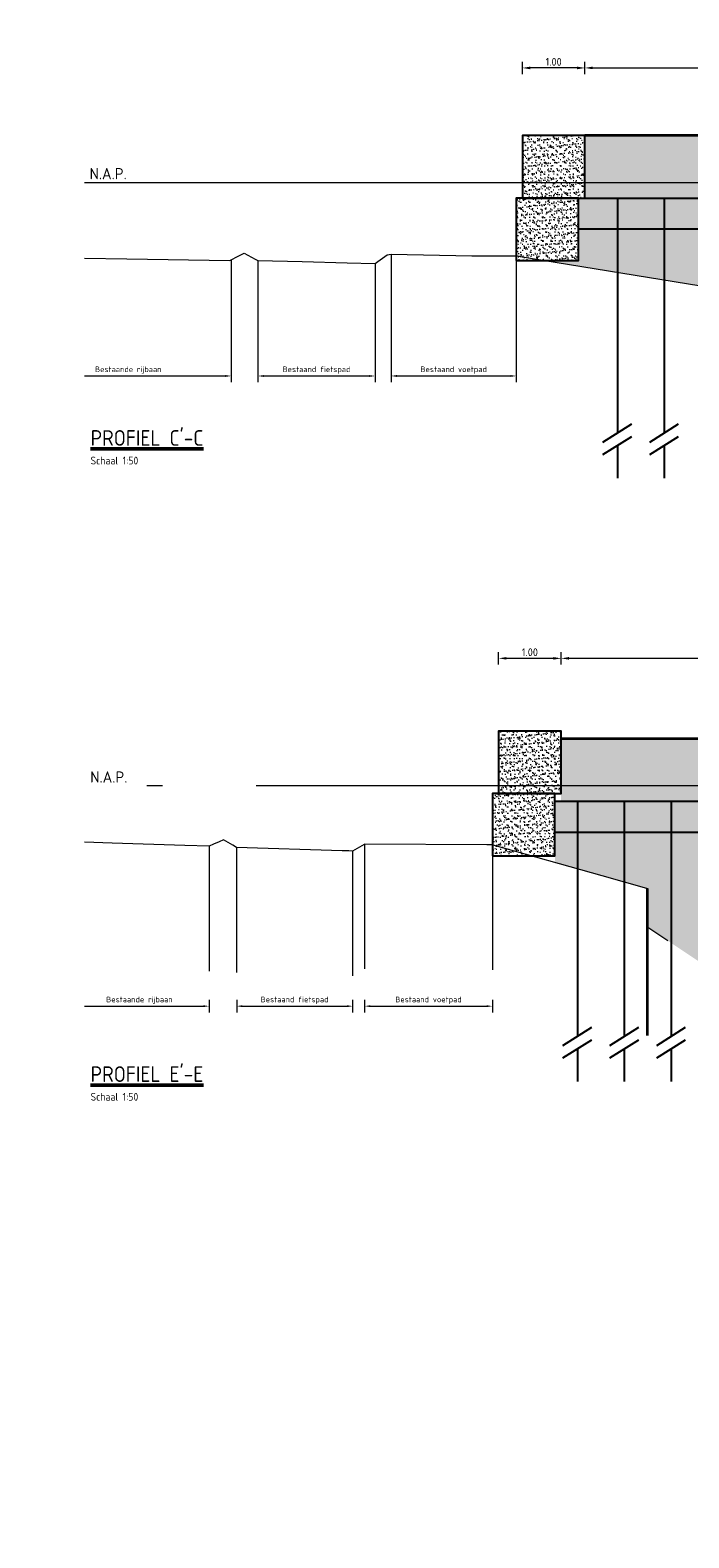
# Model space of a CAD drawing. Header units: metres. Extents: x -1 to 222837, y -2 to 853657.
# Tile 27 of 256: x 111449 to 111459, y 425608 to 425632. Entities that reach past the tile are written whole.
import ezdxf

# ---------------------------------------------------------------- set-up
doc = ezdxf.new("R2010")
doc.units = ezdxf.units.M
doc.header["$XCLIPFRAME"] = 0
doc.linetypes.add('1-1', pattern=[20, 10, -10])
doc.linetypes.add('AL-NAP_LIJN', pattern=[15.25, 12, -1.5, 0.25, -1.5])
for name, color, linetype in [('A-LEGENDA', 7, 'Continuous'), ('Verticale drainage', 4, 'Continuous'), ('X-REF', 7, 'Continuous')]:
    doc.layers.add(name, color=color, linetype=linetype)
for name, color, linetype, lineweight in [('A-TXT-T25', 7, 'Continuous', 25), ('A-TXT-T50', 4, 'Continuous', 50), ('B-ALG', 8, 'Continuous', 5), ('B-ALG_TXT', 8, 'Continuous', 5), ('B-WE-GW-MAAIVELD-GD', 93, 'Continuous', 18), ('B-WE-VH-VERHARDING_FUNDERING-A', 7, 'Continuous', 18), ('N-WE-AM-NAP-G', 7, 'AL-NAP_LIJN', 18), ('N-WE-AM-NAP-T25', 7, 'Continuous', 25), ('N-WE-GW-BERM-G', 90, 'Continuous', 35), ('N-WE-VH-VERHARDING_FUNDERING-A', 7, 'Continuous', 18)]:
    doc.layers.add(name, color=color, linetype=linetype, lineweight=lineweight)
doc.styles.add('NLCS-ISO-ANNOTATIEF-T25', font='NLCS-ISO.ttf', dxfattribs={"height": 2.5})
doc.styles.add('NLCS-ISO-M200-T25', font='NLCS-ISO.ttf', dxfattribs={"height": 0.5})
doc.styles.add('NLCS-ISO-M50-T18', font='NLCS-ISO.ttf')
doc.styles.add('NLCS-ISO-M50-T25', font='NLCS-ISO.ttf')
doc.styles.add('RPS_25', font='isocp.shx', dxfattribs={"height": 2.5})
doc.styles.add('RPS_50', font='isocp.shx', dxfattribs={"height": 5})
doc.dimstyles.new('NLCS-ANNOTATIEF-T25-PIJL', dxfattribs={"dimtxt": 2.5, "dimasz": 2.5, "dimexe": 2, "dimexo": 2, "dimgap": 0.7, "dimtad": 1, "dimzin": 0, "dimdsep": 46, "dimtxsty": 'NLCS-ISO-ANNOTATIEF-T25', "dimcen": 0, "dimdle": 2, "dimclrd": 256, "dimclre": 256, "dimclrt": 256, "dimadec": 5, "dimazin": 0, "dimtfac": 1, "dimtofl": 0, "dimtmove": 1, "dimatfit": 0, "dimfxl": 2, "dimfxlon": 1, "dimtfillclr": 254, "dimtolj": 1, "dimtzin": 0, "dimlwd": 18, "dimlwe": 18, "dimarcsym": 0})
doc.dimstyles.new('NLCS-M50-T18-PIJL-X_L2_H5', dxfattribs={"dimscale": 0.05, "dimtxt": 1.8, "dimasz": 1.8, "dimexe": 2, "dimexo": 2, "dimgap": 0.7, "dimtad": 1, "dimzin": 0, "dimdsep": 46, "dimtxsty": 'NLCS-ISO-M50-T18', "dimcen": 0, "dimdle": 2, "dimclrd": 256, "dimclre": 256, "dimclrt": 256, "dimadec": 5, "dimazin": 0, "dimtfac": 1, "dimtofl": 0, "dimtmove": 1, "dimatfit": 0, "dimfxl": 2, "dimfxlon": 1, "dimtfillclr": 254, "dimtolj": 1, "dimtzin": 0, "dimlwd": 18, "dimlwe": 18, "dimarcsym": 0})
doc.dimstyles.new('NLCS-M50-T25-PIJL-X_L2_H5', dxfattribs={"dimscale": 0.05, "dimtxt": 2.5, "dimasz": 2.5, "dimexe": 2, "dimexo": 2, "dimgap": 0.7, "dimtad": 1, "dimzin": 0, "dimdsep": 46, "dimtxsty": 'NLCS-ISO-M50-T25', "dimcen": 0, "dimdle": 2, "dimclrd": 256, "dimclre": 256, "dimclrt": 256, "dimadec": 5, "dimazin": 0, "dimtfac": 1, "dimtofl": 0, "dimtmove": 1, "dimatfit": 0, "dimfxl": 2, "dimfxlon": 1, "dimtfillclr": 254, "dimtolj": 1, "dimtzin": 0, "dimlwd": 18, "dimlwe": 18, "dimarcsym": 0})
picture_1 = doc.add_image_def('image1.ecw', size_in_pixel=(400001, 250001))
picture_2 = doc.add_image_def('image2.ecw', size_in_pixel=(120000, 80000))
pattern_1 = [(37.5, (3.62139, -0.65441), (-0.003149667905, 0.09634118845), [0, -0.076, 0, -0.085, 0, -0.08125]), (7.5, (3.62139, -0.65441), (0.088488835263, 0.14110730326), [0, -0.041, 0, -0.0685, 0, -0.02625]), (327.5, (3.55989, -0.65441), (0.155707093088, 0.000282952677), [0, -0.025, 0, -0.09, 0, -0.1175]), (317.5, (3.55989, -0.65441), (0.15030633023, 0.043883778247), [0, -0.0125, 0, -0.059, 0, -0.0675])]
pattern_2 = [(37.5, (-20.34989, -20.957335), (-0.003149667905, 0.09634118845), [0, -0.076, 0, -0.085, 0, -0.08125]), (7.5, (-20.34989, -20.95733), (0.088488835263, 0.14110730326), [0, -0.041, 0, -0.0685, 0, -0.02625]), (327.5, (-20.41139, -20.957335), (0.155707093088, 0.000282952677), [0, -0.025, 0, -0.09, 0, -0.1175]), (317.5, (-20.41139, -20.95733), (0.15030633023, 0.043883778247), [0, -0.0125, 0, -0.059, 0, -0.0675])]

# ---------------------------------------------------------------- blocks, each defined once
blk = doc.blocks.new('ALG_ONDERSCHRIFT')
at = {"layer": 'A-TXT-T25', "style": 'RPS_25'}
for tag, p in [('ONDERSCHRIFT-SUBREGEL1', (2, -13)), ('ONDERSCHRIFT-SUBREGEL2', (2, -17.5))]:
    blk.add_attdef(tag, p, '', height=2.5, dxfattribs=at)
at = {"layer": 'A-TXT-T50', "style": 'RPS_50'}
blk.add_attdef('%%UONDERSCHRIFT-TITEL', (2, -7), '', height=5, dxfattribs=at)
blk = doc.blocks.new('*D1788')
at = {"layer": 'B-ALG_TXT', "linetype": 'Continuous', "lineweight": 18, "transparency": 16777216}
for p, q in [((111452.383, 425626.904), (111452.383, 425626.704)), ((111454.257, 425626.904), (111454.257, 425626.704)), ((111452.473, 425626.804), (111454.167, 425626.804))]:
    blk.add_line(p, q, dxfattribs=at)
at = {"layer": 'B-ALG_TXT', "transparency": 16777216}
for points in [[(111452.473, 425626.819), (111452.473, 425626.789), (111452.383, 425626.804)], [(111454.167, 425626.819), (111454.167, 425626.789), (111454.257, 425626.804)]]:
    blk.add_solid(points, dxfattribs=at)
at = {"layer": 'Defpoints', "color": 0, "transparency": 16777216}
for p in [(111452.383, 425628.102), (111454.257, 425628.102), (111454.257, 425626.804)]:
    blk.add_point(p, dxfattribs=at)
at = {"layer": 'B-ALG_TXT', "transparency": 16777216, "insert": (111453.32, 425626.898), "char_height": 0.09, "attachment_point": 5, "style": 'NLCS-ISO-M50-T18'}
blk.add_mtext('\\A1;Bestaand fietspad', dxfattribs=at)
blk = doc.blocks.new('*D1789')
at = {"layer": 'B-ALG_TXT', "linetype": 'Continuous', "lineweight": 18, "transparency": 16777216}
for p, q in [((111454.517, 425626.904), (111454.517, 425626.704)), ((111456.516, 425626.904), (111456.516, 425626.704)), ((111454.607, 425626.804), (111456.426, 425626.804))]:
    blk.add_line(p, q, dxfattribs=at)
at = {"layer": 'B-ALG_TXT', "transparency": 16777216}
for points in [[(111454.607, 425626.819), (111454.607, 425626.789), (111454.517, 425626.804)], [(111456.426, 425626.819), (111456.426, 425626.789), (111456.516, 425626.804)]]:
    blk.add_solid(points, dxfattribs=at)
at = {"layer": 'Defpoints', "color": 0, "transparency": 16777216}
for p in [(111454.517, 425627.902), (111456.516, 425627.902), (111456.516, 425626.804)]:
    blk.add_point(p, dxfattribs=at)
at = {"layer": 'B-ALG_TXT', "transparency": 16777216, "insert": (111455.516, 425626.898), "char_height": 0.09, "attachment_point": 5, "style": 'NLCS-ISO-M50-T18'}
blk.add_mtext('\\A1;Bestaand voetpad', dxfattribs=at)
blk = doc.blocks.new('*D1790')
at = {"layer": 'B-ALG_TXT', "linetype": 'Continuous', "lineweight": 18, "transparency": 16777216}
for p, q in [((111452.042, 425616.814), (111452.042, 425616.614)), ((111452.132, 425616.714), (111453.807, 425616.714)), ((111453.897, 425616.814), (111453.897, 425616.614))]:
    blk.add_line(p, q, dxfattribs=at)
at = {"layer": 'B-ALG_TXT', "transparency": 16777216}
for points in [[(111452.132, 425616.729), (111452.132, 425616.699), (111452.042, 425616.714)], [(111453.807, 425616.729), (111453.807, 425616.699), (111453.897, 425616.714)]]:
    blk.add_solid(points, dxfattribs=at)
at = {"layer": 'Defpoints', "color": 0, "transparency": 16777216}
for p in [(111452.042, 425617.53), (111453.897, 425617.53), (111453.897, 425616.714)]:
    blk.add_point(p, dxfattribs=at)
at = {"layer": 'B-ALG_TXT', "transparency": 16777216, "insert": (111452.969, 425616.808), "char_height": 0.09, "attachment_point": 5, "style": 'NLCS-ISO-M50-T18'}
blk.add_mtext('\\A1;Bestaand fietspad', dxfattribs=at)
blk = doc.blocks.new('*D1791')
at = {"layer": 'B-ALG_TXT', "linetype": 'Continuous', "lineweight": 18, "transparency": 16777216}
for p, q in [((111454.091, 425616.814), (111454.091, 425616.614)), ((111454.181, 425616.714), (111456.046, 425616.714)), ((111456.136, 425616.814), (111456.136, 425616.614))]:
    blk.add_line(p, q, dxfattribs=at)
at = {"layer": 'B-ALG_TXT', "transparency": 16777216}
for points in [[(111454.181, 425616.729), (111454.181, 425616.699), (111454.091, 425616.714)], [(111456.046, 425616.729), (111456.046, 425616.699), (111456.136, 425616.714)]]:
    blk.add_solid(points, dxfattribs=at)
at = {"layer": 'Defpoints', "color": 0, "transparency": 16777216}
for p in [(111454.091, 425617.636), (111456.136, 425617.636), (111456.136, 425616.714)]:
    blk.add_point(p, dxfattribs=at)
at = {"layer": 'B-ALG_TXT', "transparency": 16777216, "insert": (111455.113, 425616.808), "char_height": 0.09, "attachment_point": 5, "style": 'NLCS-ISO-M50-T18'}
blk.add_mtext('\\A1;Bestaand voetpad', dxfattribs=at)
blk = doc.blocks.new('*D1793')
at = {"layer": 'A-TXT-T25', "linetype": 'Continuous', "lineweight": 18, "transparency": 16777216}
for p, q in [((111457.616, 425631.637), (111457.616, 425631.836)), ((111457.741, 425631.736), (111466.327, 425631.736)), ((111466.452, 425631.637), (111466.452, 425631.836))]:
    blk.add_line(p, q, dxfattribs=at)
at = {"layer": 'A-TXT-T25', "transparency": 16777216}
for points in [[(111457.741, 425631.757), (111457.741, 425631.716), (111457.616, 425631.736)], [(111466.327, 425631.757), (111466.327, 425631.716), (111466.452, 425631.736)]]:
    blk.add_solid(points, dxfattribs=at)
at = {"layer": 'Defpoints', "color": 0, "transparency": 16777216}
for p in [(111466.452, 425631.736), (111457.616, 425630.652, 0.1), (111466.452, 425630.652, 0.1)]:
    blk.add_point(p, dxfattribs=at)
at = {"layer": 'A-TXT-T25', "transparency": 16777216, "insert": (111462.034, 425631.834), "char_height": 0.125, "attachment_point": 5, "style": 'NLCS-ISO-M50-T25'}
blk.add_mtext('\\A1;8.84', dxfattribs=at)
blk = doc.blocks.new('*D1794')
at = {"layer": 'A-TXT-T25', "linetype": 'Continuous', "lineweight": 18, "transparency": 16777216}
for p, q in [((111456.616, 425631.637), (111456.616, 425631.836)), ((111457.491, 425631.736), (111456.741, 425631.736)), ((111457.616, 425631.637), (111457.616, 425631.836))]:
    blk.add_line(p, q, dxfattribs=at)
at = {"layer": 'A-TXT-T25', "transparency": 16777216}
for points in [[(111456.741, 425631.757), (111456.741, 425631.715), (111456.616, 425631.736)], [(111457.491, 425631.757), (111457.491, 425631.715), (111457.616, 425631.736)]]:
    blk.add_solid(points, dxfattribs=at)
at = {"layer": 'Defpoints', "color": 0, "transparency": 16777216}
for p in [(111456.616, 425631.736), (111456.616, 425630.652, 0.1), (111457.616, 425630.652, 0.1)]:
    blk.add_point(p, dxfattribs=at)
at = {"layer": 'A-TXT-T25', "transparency": 16777216, "insert": (111457.116, 425631.834), "char_height": 0.125, "attachment_point": 5, "style": 'NLCS-ISO-M50-T25'}
blk.add_mtext('\\A1;1.00', dxfattribs=at)
blk = doc.blocks.new('*D1914')
at = {"layer": 'A-TXT-T25', "linetype": 'Continuous', "lineweight": 18, "transparency": 16777216}
for p, q in [((111457.236, 425622.183), (111457.236, 425622.383)), ((111466.478, 425622.283), (111457.361, 425622.283)), ((111466.603, 425622.184), (111466.603, 425622.383))]:
    blk.add_line(p, q, dxfattribs=at)
at = {"layer": 'A-TXT-T25', "transparency": 16777216}
for points in [[(111457.361, 425622.304), (111457.361, 425622.262), (111457.236, 425622.283)], [(111466.478, 425622.304), (111466.478, 425622.262), (111466.603, 425622.283)]]:
    blk.add_solid(points, dxfattribs=at)
at = {"layer": 'Defpoints', "color": 0, "transparency": 16777216}
for p in [(111457.236, 425622.283), (111457.236, 425620.992), (111466.603, 425620.993, 0.1)]:
    blk.add_point(p, dxfattribs=at)
at = {"layer": 'A-TXT-T25', "transparency": 16777216, "insert": (111461.919, 425622.381), "char_height": 0.125, "attachment_point": 5, "style": 'NLCS-ISO-ANNOTATIEF-T25'}
blk.add_mtext('\\A1;9.37', dxfattribs=at)
blk = doc.blocks.new('*D1915')
at = {"layer": 'A-TXT-T25', "linetype": 'Continuous', "lineweight": 18, "transparency": 16777216}
for p, q in [((111456.236, 425622.183), (111456.236, 425622.383)), ((111457.111, 425622.283), (111456.361, 425622.283)), ((111457.236, 425622.183), (111457.236, 425622.383))]:
    blk.add_line(p, q, dxfattribs=at)
at = {"layer": 'A-TXT-T25', "transparency": 16777216}
for points in [[(111456.361, 425622.304), (111456.361, 425622.262), (111456.236, 425622.283)], [(111457.111, 425622.304), (111457.111, 425622.262), (111457.236, 425622.283)]]:
    blk.add_solid(points, dxfattribs=at)
at = {"layer": 'Defpoints', "color": 0, "transparency": 16777216}
for p in [(111456.236, 425622.283), (111456.236, 425621.119), (111457.236, 425621.119)]:
    blk.add_point(p, dxfattribs=at)
at = {"layer": 'A-TXT-T25', "transparency": 16777216, "insert": (111456.736, 425622.381), "char_height": 0.125, "attachment_point": 5, "style": 'NLCS-ISO-ANNOTATIEF-T25'}
blk.add_mtext('\\A1;1.00', dxfattribs=at)

msp = doc.modelspace()

# ---------------------------------------------------------------- hatches: boundary and pattern name
at = {"layer": 'B-WE-VH-VERHARDING_FUNDERING-A', "transparency": 33554585}
h = msp.add_hatch(dxfattribs=at)
h.set_pattern_fill('AVH-FUNDERING_BIMS', color=256, scale=0.5, style=0, pattern_type=2)
h.set_pattern_definition([(30, (111456.966, 425626.41232), (0.0721688, 0.12499997), [0.025, -0.225]), (150, (111456.966, 425626.41232), (-0.14433755, 3e-08), [0.025, -0.225])])
h.paths.add_polyline_path([(111468.0544, 425628.351), (111466.4518, 425629.1523), (111457.5159, 425629.1523), (111457.5159, 425628.6523), (111456.966, 425628.6523), (111459.4747, 425628.2451), (111459.4977, 425628.2414), (111459.5247, 425628.237), (111459.5447, 425628.237), (111459.5447, 425627.6331), (111461.3759, 425626.4123), (111466.4437, 425626.4123), (111468.1651, 425627.5627), (111468.5237, 425627.8023), (111468.7196, 425627.9003), (111468.8378, 425627.9593)])
h = msp.add_hatch(dxfattribs=at)
h.set_pattern_fill('AVH-FUNDERING_BIMS', color=256, scale=0.5, style=0, pattern_type=2)
h.set_pattern_definition([(30, (106025.52126, 432833.78068), (0.0721688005, 0.12499997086), [0.025, -0.225]), (150, (106025.52126, 432833.78068), (-0.1443375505, 2.914e-08), [0.025, -0.225])])
h.paths.add_polyline_path([(111468.6494, 425618.3047), (111468.7836, 425618.3488), (111466.4972, 425619.492), (111457.1359, 425619.492), (111457.1359, 425619.0149), (111457.8956, 425618.8011), (111458.6055, 425618.6004), (111458.6255, 425618.6004), (111458.6255, 425617.9728), (111460.6068, 425616.652), (111465.4764, 425616.652), (111467.4576, 425617.9728), (111467.4576, 425618.342), (111467.7058, 425618.3335)])
at = {"layer": 'N-WE-VH-VERHARDING_FUNDERING-A', "transparency": 33554585}
h = msp.add_hatch(dxfattribs=at)
h.set_pattern_fill('AVH-FUNDERING_ZAND', color=256, style=0, pattern_type=2)
h.set_pattern_definition(pattern_1)
h.paths.add_polyline_path([(111456.6159, 425629.6523), (111457.6159, 425629.6523), (111457.6159, 425630.6523), (111456.6159, 425630.6523)])
h = msp.add_hatch(dxfattribs=at)
h.set_pattern_fill('AVH-FUNDERING_ZAND', color=256, style=0, pattern_type=2)
h.set_pattern_definition([(37.5, (1.57407, 5.68542), (-0.003149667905, 0.09634118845), [0, -0.076, 0, -0.085, 0, -0.08125]), (7.5, (1.57407, 5.68542), (0.088488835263, 0.14110730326), [0, -0.041, 0, -0.0685, 0, -0.02625]), (327.5, (1.51257, 5.68542), (0.155707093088, 0.000282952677), [0, -0.025, 0, -0.09, 0, -0.1175]), (317.5, (1.51257, 5.68542), (0.15030633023, 0.043883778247), [0, -0.0125, 0, -0.059, 0, -0.0675])])
h.paths.add_polyline_path([(111468.8378, 425627.9593), (111469.2144, 425628.1477), (111469.8464, 425628.5269), (111469.9455, 425628.3744), (111469.9836, 425628.2597), (111470.0616, 425628.2671), (111470.3941, 425628.3502), (111470.439, 425628.3553), (111470.5375, 425628.3591), (111470.8164, 425628.3765), (111470.9436, 425628.3867), (111470.9735, 425628.3914), (111466.4518, 425630.6523), (111457.6159, 425630.6523), (111457.6159, 425629.6523), (111457.5159, 425629.6518), (111457.5159, 425629.1518), (111466.4518, 425629.1523)])
h = msp.add_hatch(dxfattribs=at)
h.set_pattern_fill('AVH-FUNDERING_ZAND', color=256, style=0, pattern_type=2)
h.set_pattern_definition(pattern_1)
h.paths.add_polyline_path([(111456.5159, 425628.6523), (111457.5159, 425628.6523), (111457.5159, 425629.6523), (111456.5159, 425629.6523)])
h = msp.add_hatch(dxfattribs=at)
h.set_pattern_fill('AVH-FUNDERING_ZAND', color=256, style=0, pattern_type=2)
h.set_pattern_definition(pattern_2)
h.paths.add_polyline_path([(111456.2359, 425620.1187), (111457.2359, 425620.1187), (111457.2359, 425621.1187), (111456.2359, 425621.1187)])
h = msp.add_hatch(dxfattribs=at)
h.set_pattern_fill('AVH-FUNDERING_ZAND', color=256, style=0, pattern_type=2)
h.set_pattern_definition([(37.5, (1.22646, -3.97436), (-0.003149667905, 0.09634118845), [0, -0.076, 0, -0.085, 0, -0.08125]), (7.5, (1.22646, -3.97436), (0.088488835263, 0.14110730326), [0, -0.041, 0, -0.0685, 0, -0.02625]), (327.5, (1.16496, -3.97436), (0.155707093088, 0.000282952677), [0, -0.025, 0, -0.09, 0, -0.1175]), (317.5, (1.16496, -3.97436), (0.15030633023, 0.043883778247), [0, -0.0125, 0, -0.059, 0, -0.0675])])
h.paths.add_polyline_path([(111457.1359, 425619.492), (111466.1034, 425619.492), (111466.4972, 425619.492), (111468.7836, 425618.3488), (111469.0021, 425618.4174), (111470.443, 425618.8231), (111470.7888, 425618.8996), (111468.104, 425620.242), (111466.6029, 425620.9925), (111457.2359, 425620.992), (111457.2359, 425619.992), (111457.1359, 425619.992)])
h = msp.add_hatch(dxfattribs=at)
h.set_pattern_fill('AVH-FUNDERING_ZAND', color=256, style=0, pattern_type=2)
h.set_pattern_definition(pattern_2)
h.paths.add_polyline_path([(111456.1359, 425619.1187), (111457.1359, 425619.1187), (111457.1359, 425620.1187), (111456.1359, 425620.1187)])

# ---------------------------------------------------------------- linework, layer by layer
for p, q in [((111457.5159, 425629.6523), (111468.4518, 425629.6523)), ((111468.604, 425619.992, 0.1095), (111457.1359, 425619.992)), ((111466.4972, 425619.492), (111457.1359, 425619.492))]:
    msp.add_line(p, q)
at = {"color": 4, "flags": 128}
for points in [[(111456.6159, 425629.6523), (111457.6159, 425629.6523), (111457.6159, 425630.6523), (111456.6159, 425630.6523)], [(111456.5159, 425628.6523), (111457.5159, 425628.6523), (111457.5159, 425629.6523), (111456.5159, 425629.6523)], [(111456.2359, 425620.1187), (111457.2359, 425620.1187), (111457.2359, 425621.1187), (111456.2359, 425621.1187)], [(111456.1359, 425619.1187), (111457.1359, 425619.1187), (111457.1359, 425620.1187), (111456.1359, 425620.1187)]]:
    msp.add_lwpolyline(points, close=True, dxfattribs=at)
msp.add_lwpolyline([(111468.8396, 425627.9584), (111466.4518, 425629.1523), (111457.5159, 425629.1523)])
at = {"linetype": '1-1', "ltscale": 0.1, "flags": 128}
for points in [[(111457.9043, 425625.7447), (111458.3675, 425626.0371)], [(111458.6543, 425625.7447), (111459.1175, 425626.0371)], [(111457.9043, 425625.5447), (111458.3675, 425625.8371)], [(111458.6543, 425625.5447), (111459.1175, 425625.8371)], [(111457.2655, 425616.0844), (111457.7288, 425616.3768)], [(111458.0155, 425616.0844), (111458.4788, 425616.3768)], [(111458.7655, 425616.0844), (111459.2288, 425616.3768)], [(111457.2655, 425615.8844), (111457.7288, 425616.1768)], [(111458.0155, 425615.8844), (111458.4788, 425616.1768)], [(111458.7655, 425615.8844), (111459.2288, 425616.1768)]]:
    msp.add_lwpolyline(points, dxfattribs=at)
at = {"layer": 'B-ALG', "flags": 128}
msp.add_lwpolyline([(111458.6055, 425616.2435), (111458.6055, 425618.6004), (111458.6255, 425618.6004), (111458.6255, 425616.2435)], dxfattribs=at)
at = {"layer": 'B-ALG_TXT', "linetype": 'Continuous', "lineweight": 18}
for p, q in [((111451.9529, 425626.9042, 0.01), (111451.9529, 425626.7042, 0.01)), ((111449.6034, 425626.8042, 0.01), (111451.8629, 425626.8042, 0.01))]:
    msp.add_line(p, q, dxfattribs=at)
at = {"layer": 'B-ALG_TXT', "linetype": 'Continuous', "lineweight": 18, "ltscale": 0.2}
for p, q in [((111449.6034, 425616.7142), (111451.5099, 425616.7142)), ((111451.5999, 425616.8142), (111451.5999, 425616.6142))]:
    msp.add_line(p, q, dxfattribs=at)
at = {"layer": 'B-ALG_TXT', "linetype": '1-1', "ltscale": 0.2, "flags": 128}
for points in [[(111454.517, 425628.7531), (111454.517, 425626.8042)], [(111451.9529, 425628.6636), (111451.9529, 425626.8042)], [(111452.3826, 425628.6528), (111452.3826, 425626.8042)], [(111454.2568, 425628.6038), (111454.2568, 425626.8042)], [(111456.5159, 425628.7254), (111456.5159, 425626.8042)], [(111451.5999, 425619.2744), (111451.5999, 425616.7142)], [(111452.0419, 425619.2543), (111452.0419, 425616.7142)], [(111453.8967, 425619.1977), (111453.8967, 425616.7142)], [(111454.091, 425619.3093), (111454.091, 425616.7142)], [(111456.1359, 425619.2963), (111456.1359, 425616.7142)]]:
    msp.add_lwpolyline(points, dxfattribs=at)
at = {"layer": 'B-ALG_TXT'}
msp.add_solid([(111451.8629, 425626.8192, 0.01), (111451.8629, 425626.7892, 0.01), (111451.9529, 425626.8042, 0.01)], dxfattribs=at)
at = {"layer": 'B-ALG_TXT', "linetype": '1-1', "ltscale": 0.2}
msp.add_solid([(111451.5099, 425616.7292), (111451.5099, 425616.6992), (111451.5999, 425616.7142)], dxfattribs=at)
at = {"layer": 'B-WE-GW-MAAIVELD-GD', "color": 93, "linetype": 'Continuous', "lineweight": 18}
for points in [[(111449.6034, 425628.692), (111450.2828, 425628.6804), (111451.9336, 425628.6537), (111452.0784, 425628.7283), (111452.1615, 425628.7696), (111452.34, 425628.6755), (111452.3826, 425628.6528), (111453.0923, 425628.6348), (111453.8083, 425628.617), (111454.2557, 425628.6038), (111454.2585, 425628.6051), (111454.3022, 425628.6374), (111454.4499, 425628.7425), (111454.517, 425628.7531), (111455.8052, 425628.7303), (111456.5159, 425628.7254), (111459.4747, 425628.2451), (111459.4977, 425628.2414), (111459.5247, 425628.237)], [(111458.6055, 425618.6004), (111457.8956, 425618.8011), (111456.1479, 425619.2929), (111456.1359, 425619.2963), (111456.0482, 425619.2969), (111454.091, 425619.3093), (111454.0824, 425619.3048), (111453.8967, 425619.1977), (111453.8372, 425619.1992), (111453.7322, 425619.2024), (111452.0419, 425619.2543), (111451.9812, 425619.2899), (111451.8329, 425619.3767), (111451.7594, 425619.3444), (111451.6732, 425619.3074), (111451.5999, 425619.2744), (111451.2104, 425619.2879), (111450.0498, 425619.3248), (111449.6034, 425619.3393)]]:
    msp.add_lwpolyline(points, dxfattribs=at)
at = {"layer": 'B-WE-GW-MAAIVELD-GD', "color": 93, "linetype": '1-1', "lineweight": 18, "ltscale": 0.1}
msp.add_lwpolyline([(111467.4576, 425617.9728), (111465.4764, 425616.652), (111460.6068, 425616.652), (111458.6255, 425617.9728)], dxfattribs=at)
at = {"layer": 'N-WE-AM-NAP-G'}
for p, q in [((111449.6034, 425629.9023), (111478.9034, 425629.9023)), ((111479.6034, 425620.242), (111449.6034, 425620.242))]:
    msp.add_line(p, q, dxfattribs=at)
at = {"layer": 'N-WE-GW-BERM-G'}
msp.add_line((111466.6028, 425620.9926), (111457.2359, 425620.992), dxfattribs=at)
msp.add_lwpolyline([(111470.9735, 425628.3914), (111466.4518, 425630.6523), (111457.6159, 425630.6523)], dxfattribs=at)
at = {"layer": 'Verticale drainage', "flags": 128}
for points in [[(111458.1359, 425629.6523), (111458.1359, 425625.8909)], [(111458.8859, 425629.6523), (111458.8859, 425625.8909)], [(111458.1359, 425625.6909), (111458.1359, 425625.1659)], [(111458.8859, 425625.6909), (111458.8859, 425625.1659)], [(111457.4972, 425619.992), (111457.4972, 425616.2306)], [(111458.2472, 425619.992), (111458.2472, 425616.2306)], [(111458.9972, 425619.992), (111458.9972, 425616.2306)], [(111457.4972, 425616.0306), (111457.4972, 425615.5056)], [(111458.2472, 425616.0306), (111458.2472, 425615.5056)], [(111458.9972, 425616.0306), (111458.9972, 425615.5056)]]:
    msp.add_lwpolyline(points, dxfattribs=at)

# ---------------------------------------------------------------- block references
at = {"layer": 'A-LEGENDA', "xscale": 0.05, "yscale": 0.05, "zscale": 0.05}
for p, values in [((111449.6034, 425626.0368), {'%%UONDERSCHRIFT-TITEL': "%%uPROFIEL C'-C", 'ONDERSCHRIFT-SUBREGEL1': 'Schaal 1:50'}), ((111449.6034, 425615.8512), {'%%UONDERSCHRIFT-TITEL': "%%uPROFIEL E'-E", 'ONDERSCHRIFT-SUBREGEL1': 'Schaal 1:50'})]:
    msp.add_blockref('ALG_ONDERSCHRIFT', p, dxfattribs=at).add_auto_attribs(values)

# ---------------------------------------------------------------- texts
at = {"layer": 'B-ALG_TXT', "insert": (111450.3066, 425626.8977, 0.01), "char_height": 0.09, "attachment_point": 5, "style": 'NLCS-ISO-M50-T18'}
msp.add_mtext('\\A1;Bestaande rijbaan', dxfattribs=at)
at = {"layer": 'B-ALG_TXT', "linetype": '1-1', "ltscale": 0.2, "insert": (111450.4851, 425616.8077), "char_height": 0.09, "attachment_point": 5, "style": 'NLCS-ISO-M50-T18'}
msp.add_mtext('\\A1;Bestaande rijbaan', dxfattribs=at)
at = {"layer": 'N-WE-AM-NAP-T25', "char_height": 0.18, "attachment_point": 1, "style": 'NLCS-ISO-M200-T25'}
for insert in [(111449.6876, 425630.1333), (111449.6982, 425620.473)]:
    msp.add_mtext_dynamic_manual_height_columns('N.A.P.', width=9.75278, gutter_width=1.25, heights=[0], dxfattribs=dict(at, insert=insert))

# ---------------------------------------------------------------- dimensions: what is measured, and where the dimension line sits
at = {"layer": 'A-TXT-T25'}
for base, p2, picture, middle in [((111456.6159, 425631.736, -0.1), (111456.6159, 425630.6523), '*D1794', (111457.1159, 425631.8335, -0.1)), ((111466.4518, 425631.7364, -0.1), (111466.4518, 425630.6523), '*D1793', (111462.0338, 425631.8339, -0.1))]:
    dim = msp.add_linear_dim(base=base, p1=(111457.6159, 425630.6523), p2=p2, dimstyle='NLCS-M50-T25-PIJL-X_L2_H5', override={"dimtad": 3}, dxfattribs=at)
    dim.commit()
    dim.dimension.update_dxf_attribs({"geometry": picture, "text_midpoint": middle})
for base, p1, p2, picture, middle in [((111456.2359, 425622.2831, -0.1), (111457.2359, 425621.1187, -0.1), (111456.2359, 425621.1187, -0.1), '*D1915', (111456.7359, 425622.3806, -0.1)), ((111457.2359, 425622.2831, -0.1), (111466.6028, 425620.9926), (111457.2359, 425620.992, -0.1), '*D1914', (111461.9193, 425622.3806, -0.1))]:
    dim = msp.add_linear_dim(base=base, p1=p1, p2=p2, dimstyle='NLCS-ANNOTATIEF-T25-PIJL', dxfattribs=at)
    dim.commit()
    dim.dimension.update_dxf_attribs({"geometry": picture, "text_midpoint": middle})
at = {"layer": 'B-ALG_TXT'}
for base, p1, p2, text, picture, middle in [((111454.2568, 425626.8042, 0.01), (111452.3826, 425628.1018, 0.01), (111454.2568, 425628.1018, 0.01), 'Bestaand fietspad', '*D1788', (111453.3197, 425626.8977, 0.01)), ((111456.5159, 425626.8042, 0.01), (111454.517, 425627.9015, 0.01), (111456.5159, 425627.9015, 0.01), 'Bestaand voetpad', '*D1789', (111455.5164, 425626.8977, 0.01)), ((111453.8967, 425616.7142), (111452.0419, 425617.5298), (111453.8967, 425617.5298), 'Bestaand fietspad', '*D1790', (111452.9693, 425616.8077)), ((111456.1359, 425616.7142), (111454.091, 425617.636), (111456.1359, 425617.636), 'Bestaand voetpad', '*D1791', (111455.1134, 425616.8077))]:
    dim = msp.add_linear_dim(base=base, p1=p1, p2=p2, text=text, dimstyle='NLCS-M50-T18-PIJL-X_L2_H5', dxfattribs=at)
    dim.commit()
    dim.dimension.update_dxf_attribs({"geometry": picture, "text_midpoint": middle})

# ---------------------------------------------------------------- pictures from other files: only their frames are drawn
at = {"layer": 'X-REF'}
image = msp.add_image(picture_1, insert=(100000.0001, 424999.9001), size_in_units=(40000, 25000.0375), dxfattribs=at)
image.set_boundary_path([(93497.8255, 208977.5368), (156894.5073, 250000.5)])
image = msp.add_image(picture_2, insert=(109499.5231, 424999.9595), size_in_units=(6001.8618, 4001.2412), dxfattribs=at)
image.dxf.flags = 7

doc.saveas('drawing.dxf')
